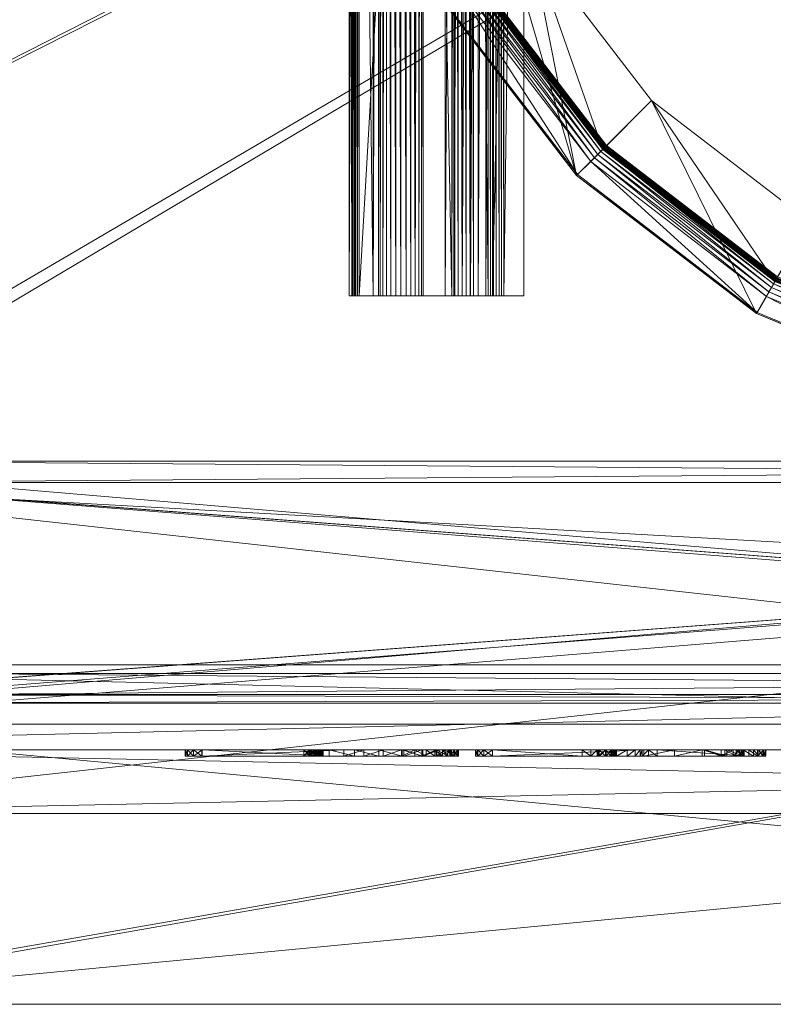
# Model space of a CAD drawing. Header units: centimetres. Extents: x 274.5 to 373.9, y 861.5 to 918.5.
# Tile 232 of 256: x 296.6 to 314.3, y 861.5 to 884.7. Entities that reach past the tile are written whole.
import ezdxf

# ---------------------------------------------------------------- set-up
doc = ezdxf.new("R2010")
doc.units = ezdxf.units.CM
doc.linetypes.add('CUSTOM', pattern=[0])

msp = doc.modelspace()

# ---------------------------------------------------------------- meshes
at = {"color": 18, "linetype": 'CUSTOM', "lineweight": 9, "true_color": 0x000000, "transparency": 33554687}
mesh = msp.add_polyface(dxfattribs=at)
corners = [(363.329, 877.97, 111), (363.328, 917.77, 111), (285.029, 917.77, 111), (285.029, 877.97, 111), (289.234, 873.77, 111), (359.129, 873.77, 111), (289.234, 873.77, 28.2), (285.029, 877.97, 28.2), (285.029, 917.77, 28.2), (363.328, 917.77, 28.2), (363.329, 877.97, 28.2), (359.129, 873.77, 28.2), (356.179, 873.77, 86.5), (356.179, 873.77, 46.6), (292.179, 873.77, 46.6), (292.179, 873.77, 86.5), (285.529, 878.177, 95.2), (285.529, 878.177, 33.2), (285.529, 917.27, 33.2), (285.529, 917.27, 95.2), (362.829, 878.177, 33.2), (362.829, 878.177, 95.2), (362.829, 917.27, 95.2), (362.829, 917.27, 33.2), (289.441, 874.27, 33.2), (358.922, 874.27, 33.2), (289.441, 874.27, 95.2), (358.922, 874.27, 95.2), (292.179, 874.27, 86.5), (292.179, 874.27, 46.6), (356.179, 874.27, 46.6), (356.179, 874.27, 86.5)]
mesh.append_faces([[corners[k] for k in face] for face in [(4, 2, 3), (1, 5, 0), (9, 7, 8), (11, 9, 10), (4, 7, 6), (7, 4, 3), (0, 11, 10), (11, 0, 5), (9, 0, 10), (0, 9, 1), (2, 9, 8), (9, 2, 1), (2, 7, 3), (7, 2, 8), (18, 16, 17), (16, 18, 19), (21, 23, 20), (23, 21, 22), (22, 18, 23), (18, 22, 19), (24, 18, 17), (23, 25, 20), (16, 24, 17), (24, 16, 26), (22, 16, 19), (27, 22, 21), (27, 20, 25), (20, 27, 21), (31, 13, 12), (13, 31, 30), (31, 15, 28), (15, 31, 12), (29, 15, 14), (15, 29, 28), (13, 29, 14), (29, 13, 30)]], dxfattribs={"vtx0": -1, "color": 18})
mesh.append_faces([[corners[k] for k in face] for face in [(2, 4, 1), (7, 9, 6), (6, 9, 11), (11, 13, 6), (13, 5, 12), (12, 5, 15), (6, 14, 4), (14, 6, 13), (4, 15, 5), (18, 24, 23), (16, 22, 26), (26, 22, 27), (24, 29, 25), (29, 26, 28), (28, 26, 31), (25, 30, 27), (30, 25, 29), (27, 31, 26)]], dxfattribs={"vtx0": -1, "vtx1": -1, "color": 18})
mesh.append_faces([[corners[k] for k in face] for face in [(1, 4, 5), (13, 11, 5), (4, 14, 15), (23, 24, 25), (29, 24, 26), (27, 30, 31)]], dxfattribs={"vtx0": -1, "vtx2": -1, "color": 18})
mesh = msp.add_polyface(dxfattribs=at)
corners = [(304.913, 878.17, 36.326), (305.038, 878.17, 39.627), (305.076, 878.17, 39.744), (305.139, 878.17, 39.849), (305.224, 878.17, 39.938), (305.327, 878.17, 40.004), (305.443, 878.17, 40.046), (305.565, 878.17, 40.06), (305.687, 878.17, 40.046), (305.802, 878.17, 40.004), (305.905, 878.17, 39.938), (305.991, 878.17, 39.849), (306.054, 878.17, 39.744), (306.091, 878.17, 39.627), (306.77, 878.17, 39.278), (306.77, 878.17, 39.265), (306.835, 878.17, 39.335), (306.917, 878.17, 39.385), (307.01, 878.17, 39.411), (307.106, 878.17, 39.411), (307.198, 878.17, 39.384), (307.279, 878.17, 39.333), (307.624, 878.17, 39.043), (307.682, 878.17, 39.007), (307.747, 878.17, 38.986), (307.815, 878.17, 38.983), (307.881, 878.17, 38.998), (307.941, 878.17, 39.029), (307.991, 878.17, 39.075), (308.466, 878.17, 39.641), (307.727, 878.17, 40.261), (307.565, 878.17, 40.381), (307.39, 878.17, 40.482), (307.205, 878.17, 40.562), (307.011, 878.17, 40.62), (306.812, 878.17, 40.655), (306.611, 878.17, 40.667), (304.585, 878.17, 40.667), (304.544, 878.17, 40.662), (304.506, 878.17, 40.648), (304.472, 878.17, 40.625), (304.444, 878.17, 40.594), (304.424, 878.17, 40.558), (304.413, 878.17, 40.518), (304.349, 878.17, 40.059), (304.479, 878.17, 36.326), (304.479, 913.27, 36.326), (304.349, 913.27, 40.059), (304.413, 913.27, 40.518), (304.424, 913.27, 40.558), (304.444, 913.27, 40.594), (304.472, 913.27, 40.625), (304.506, 913.27, 40.648), (304.544, 913.27, 40.662), (304.585, 913.27, 40.667), (306.611, 913.27, 40.667), (306.812, 913.27, 40.655), (307.011, 913.27, 40.62), (307.205, 913.27, 40.562), (307.39, 913.27, 40.482), (307.565, 913.27, 40.381), (307.727, 913.27, 40.261), (308.466, 913.27, 39.641), (307.991, 913.27, 39.075), (307.941, 913.27, 39.029), (307.881, 913.27, 38.998), (307.815, 913.27, 38.983), (307.747, 913.27, 38.986), (307.682, 913.27, 39.007), (307.624, 913.27, 39.043), (307.279, 913.27, 39.333), (307.198, 913.27, 39.384), (307.106, 913.27, 39.411), (307.01, 913.27, 39.411), (306.917, 913.27, 39.385), (306.835, 913.27, 39.335), (306.77, 913.27, 39.265), (306.77, 913.27, 39.278), (306.091, 913.27, 39.627), (306.054, 913.27, 39.744), (305.991, 913.27, 39.849), (305.905, 913.27, 39.938), (305.802, 913.27, 40.004), (305.687, 913.27, 40.046), (305.565, 913.27, 40.06), (305.443, 913.27, 40.046), (305.327, 913.27, 40.004), (305.224, 913.27, 39.938), (305.139, 913.27, 39.849), (305.076, 913.27, 39.744), (305.038, 913.27, 39.627), (304.913, 913.27, 36.326)]
mesh.append_faces([[corners[k] for k in face] for face in [(16, 14, 15), (29, 27, 28), (45, 43, 44), (48, 46, 47), (64, 62, 63), (44, 46, 45), (46, 44, 47), (43, 47, 44), (47, 43, 48), (42, 48, 43), (48, 42, 49), (41, 49, 42), (49, 41, 50), (40, 50, 41), (50, 40, 51), (40, 52, 51), (52, 40, 39), (39, 53, 52), (53, 39, 38), (38, 54, 53), (54, 38, 37), (37, 55, 54), (55, 37, 36), (36, 56, 55), (56, 36, 35), (35, 57, 56), (57, 35, 34), (34, 58, 57), (58, 34, 33), (33, 59, 58), (59, 33, 32), (32, 60, 59), (60, 32, 31), (31, 61, 60), (61, 31, 30), (30, 62, 61), (62, 30, 29), (62, 28, 63), (28, 62, 29), (28, 64, 63), (64, 28, 27), (27, 65, 64), (65, 27, 26), (26, 66, 65), (66, 26, 25), (25, 67, 66), (67, 25, 24), (24, 68, 67), (68, 24, 23), (23, 69, 68), (69, 23, 22), (22, 70, 69), (70, 22, 21), (21, 71, 70), (71, 21, 20), (20, 72, 71), (72, 20, 19), (19, 73, 72), (73, 19, 18), (18, 74, 73), (74, 18, 17), (17, 75, 74), (75, 17, 16), (75, 15, 76), (15, 75, 16), (14, 76, 15), (76, 14, 77), (14, 78, 77), (78, 14, 13), (12, 78, 13), (78, 12, 79), (11, 79, 12), (79, 11, 80), (10, 80, 11), (80, 10, 81), (10, 82, 81), (82, 10, 9), (9, 83, 82), (83, 9, 8), (8, 84, 83), (84, 8, 7), (7, 85, 84), (85, 7, 6), (6, 86, 85), (86, 6, 5), (5, 87, 86), (87, 5, 4), (87, 3, 88), (3, 87, 4), (88, 2, 89), (2, 88, 3), (89, 1, 90), (1, 89, 2), (90, 0, 91), (0, 90, 1), (0, 46, 91), (46, 0, 45)]], dxfattribs={"vtx0": -1, "color": 18})
mesh.append_faces([[corners[k] for k in face] for face in [(35, 16, 34), (34, 19, 33), (33, 21, 32), (32, 22, 31), (31, 22, 30), (30, 24, 29), (43, 45, 42), (42, 45, 41), (41, 45, 40), (40, 45, 39), (39, 0, 38), (38, 0, 37), (37, 5, 36), (36, 14, 35), (46, 52, 91), (91, 54, 90), (90, 54, 89), (89, 54, 88), (88, 54, 87), (87, 54, 86), (86, 55, 85), (85, 55, 84), (84, 55, 83), (83, 55, 82), (82, 55, 81), (81, 55, 80), (80, 55, 79), (79, 55, 78), (78, 55, 77), (77, 56, 76), (76, 56, 75), (75, 57, 74), (74, 57, 73), (73, 57, 72), (72, 58, 71), (71, 58, 70), (70, 59, 69), (69, 61, 68), (68, 61, 67), (67, 62, 66), (66, 62, 65), (65, 62, 64)]], dxfattribs={"vtx0": -1, "vtx1": -1, "color": 18})
mesh.append_faces([[corners[k] for k in face] for face in [(14, 16, 35)]], dxfattribs={"vtx0": -1, "vtx1": -1, "vtx2": -1, "color": 18})
mesh.append_faces([[corners[k] for k in face] for face in [(34, 16, 17), (34, 17, 18), (34, 18, 19), (33, 19, 20), (33, 20, 21), (32, 21, 22), (30, 22, 23), (30, 23, 24), (29, 24, 25), (29, 25, 26), (29, 26, 27), (39, 45, 0), (37, 0, 1), (37, 1, 2), (37, 2, 3), (37, 3, 4), (37, 4, 5), (36, 5, 6), (36, 6, 7), (36, 7, 8), (36, 8, 9), (36, 9, 10), (36, 10, 11), (36, 11, 12), (36, 12, 13), (36, 13, 14), (46, 48, 49), (46, 49, 50), (46, 50, 51), (46, 51, 52), (91, 52, 53), (91, 53, 54), (86, 54, 55), (77, 55, 56), (75, 56, 57), (72, 57, 58), (70, 58, 59), (69, 59, 60), (69, 60, 61), (67, 61, 62)]], dxfattribs={"vtx0": -1, "vtx2": -1, "color": 18})
mesh = msp.add_polyface(dxfattribs=at)
corners = [(306.457, 885.238, 111), (306.827, 890.821, 111), (309.709, 881, 111), (308.622, 886.488, 111), (311.477, 882.768, 111), (306.486, 885.255, 111.3), (304.413, 890.174, 111), (304.984, 890.327, 111.315), (306.863, 885.473, 111.3), (306.969, 885.534, 111.315), (305.095, 890.357, 111.36), (307.069, 885.591, 111.36), (305.192, 890.383, 111.431), (307.156, 885.642, 111.431), (307.225, 885.682, 111.525), (307.272, 885.709, 111.636), (305.269, 890.403, 111.525), (307.295, 885.722, 111.756), (305.322, 890.417, 111.636), (307.323, 885.738, 112.08), (305.347, 890.424, 111.756), (305.349, 890.425, 112.116), (307.297, 885.723, 112.116), (305.324, 890.418, 112.154), (307.274, 885.71, 112.154), (305.301, 890.412, 112.194), (307.254, 885.698, 112.194), (305.282, 890.407, 112.236), (307.237, 885.688, 112.236), (305.267, 890.403, 112.28), (307.223, 885.68, 112.28), (305.255, 890.399, 112.324), (307.212, 885.674, 112.324), (308.622, 886.488, 112.324), (309.733, 881.024, 111.3), (310.041, 881.332, 111.3), (310.127, 881.418, 111.315), (310.209, 881.5, 111.36), (310.28, 881.571, 111.431), (310.336, 881.627, 111.525), (310.375, 881.666, 111.636), (310.393, 881.684, 111.756), (310.416, 881.707, 112.08), (310.395, 881.686, 112.116), (310.376, 881.667, 112.154), (310.36, 881.651, 112.194), (310.346, 881.637, 112.236), (310.334, 881.625, 112.28), (310.326, 881.617, 112.324), (311.477, 882.768, 112.324), (304.866, 890.295, 111.3), (306.827, 890.821, 112.324)]
mesh.append_faces([[corners[k] for k in face] for face in [(5, 6, 0), (7, 8, 9), (10, 9, 11), (12, 11, 13), (14, 12, 13), (15, 16, 14), (17, 18, 15), (19, 20, 17), (21, 19, 22), (23, 22, 24), (25, 24, 26), (27, 26, 28), (29, 28, 30), (31, 30, 32), (1, 33, 3), (34, 0, 2), (0, 34, 5), (35, 9, 8), (9, 35, 36), (36, 11, 9), (11, 36, 37), (37, 13, 11), (13, 37, 38), (38, 14, 13), (14, 38, 39), (40, 14, 39), (14, 40, 15), (41, 15, 40), (15, 41, 17), (42, 17, 41), (17, 42, 19), (19, 43, 22), (43, 19, 42), (24, 43, 44), (43, 24, 22), (26, 44, 45), (44, 26, 24), (28, 45, 46), (45, 28, 26), (30, 46, 47), (46, 30, 28), (32, 47, 48), (47, 32, 30), (3, 49, 4), (49, 3, 33)]], dxfattribs={"vtx0": -1, "color": 18})
mesh.append_faces([[corners[k] for k in face] for face in [(0, 1, 2), (50, 5, 8), (8, 34, 35), (51, 32, 33), (33, 48, 49)]], dxfattribs={"vtx0": -1, "vtx1": -1, "color": 18})
mesh.append_faces([[corners[k] for k in face] for face in [(2, 1, 3), (2, 3, 4), (8, 5, 34), (33, 32, 48)]], dxfattribs={"vtx0": -1, "vtx2": -1, "color": 18})
mesh = msp.add_polyface(dxfattribs=at)
corners = [(309.709, 881, 111), (311.477, 882.768, 111), (313.947, 877.748, 111), (315.197, 879.913, 111), (318.883, 875.704, 111), (313.964, 877.777, 111.3), (309.733, 881.024, 111.3), (314.182, 878.154, 111.3), (310.127, 881.418, 111.315), (310.041, 881.332, 111.3), (314.243, 878.26, 111.315), (310.209, 881.5, 111.36), (314.3, 878.36, 111.36), (310.28, 881.571, 111.431), (314.351, 878.447, 111.431), (310.336, 881.627, 111.525), (314.391, 878.516, 111.525), (314.418, 878.563, 111.636), (310.375, 881.666, 111.636), (314.431, 878.586, 111.756), (310.393, 881.684, 111.756), (314.447, 878.614, 112.08), (310.416, 881.707, 112.08), (314.432, 878.588, 112.116), (310.395, 881.686, 112.116), (314.419, 878.565, 112.154), (310.376, 881.667, 112.154), (314.407, 878.545, 112.194), (310.36, 881.651, 112.194), (314.397, 878.528, 112.236), (310.346, 881.637, 112.236), (314.389, 878.514, 112.28), (310.334, 881.625, 112.28), (314.383, 878.503, 112.324), (310.326, 881.617, 112.324), (311.477, 882.768, 112.324), (315.197, 879.913, 112.324), (318.891, 875.736, 111.3), (319.004, 876.157, 111.3), (319.036, 876.275, 111.315), (319.066, 876.386, 111.36), (319.112, 876.56, 111.525), (319.126, 876.613, 111.636), (319.133, 876.638, 111.756), (319.141, 876.669, 112.08), (319.134, 876.64, 112.116), (319.127, 876.615, 112.154), (319.121, 876.592, 112.194), (319.116, 876.573, 112.236), (319.112, 876.558, 112.28), (319.108, 876.546, 112.324), (319.53, 878.119, 111)]
mesh.append_faces([[corners[k] for k in face] for face in [(5, 0, 2), (0, 5, 6), (7, 8, 9), (8, 7, 10), (10, 11, 8), (11, 10, 12), (12, 13, 11), (13, 12, 14), (14, 15, 13), (15, 14, 16), (17, 15, 16), (15, 17, 18), (19, 18, 17), (18, 19, 20), (21, 20, 19), (20, 21, 22), (22, 23, 24), (23, 22, 21), (25, 24, 23), (24, 25, 26), (27, 26, 25), (26, 27, 28), (29, 28, 27), (28, 29, 30), (31, 30, 29), (30, 31, 32), (33, 32, 31), (32, 33, 34), (35, 3, 1), (3, 35, 36), (2, 37, 5), (38, 10, 7), (39, 12, 10), (40, 14, 12), (14, 41, 16), (16, 42, 17), (17, 43, 19), (19, 44, 21), (21, 45, 23), (23, 46, 25), (25, 47, 27), (27, 48, 29), (29, 49, 31), (31, 50, 33), (36, 51, 3)]], dxfattribs={"vtx0": -1, "color": 18})
mesh.append_faces([[corners[k] for k in face] for face in [(0, 1, 2), (2, 3, 4), (9, 5, 7), (35, 33, 36)]], dxfattribs={"vtx0": -1, "vtx1": -1, "color": 18})
mesh.append_faces([[corners[k] for k in face] for face in [(2, 1, 3), (9, 6, 5), (7, 5, 37), (35, 34, 33), (36, 33, 50)]], dxfattribs={"vtx0": -1, "vtx2": -1, "color": 18})
mesh = msp.add_polyface(dxfattribs=at)
corners = [(318.883, 875.704, 111), (315.197, 879.913, 111), (319.53, 878.119, 111), (324.179, 875.006, 111), (324.179, 877.506, 111), (318.891, 875.736, 111.3), (313.947, 877.748, 111), (314.243, 878.26, 111.315), (319.004, 876.157, 111.3), (319.036, 876.275, 111.315), (314.3, 878.36, 111.36), (319.066, 876.386, 111.36), (314.351, 878.447, 111.431), (319.092, 876.483, 111.431), (319.112, 876.56, 111.525), (319.126, 876.613, 111.636), (314.391, 878.516, 111.525), (319.133, 876.638, 111.756), (314.418, 878.563, 111.636), (319.141, 876.669, 112.08), (314.431, 878.586, 111.756), (319.134, 876.64, 112.116), (314.447, 878.614, 112.08), (319.127, 876.615, 112.154), (314.432, 878.588, 112.116), (319.121, 876.592, 112.194), (314.419, 878.565, 112.154), (319.116, 876.573, 112.236), (314.407, 878.545, 112.194), (319.112, 876.558, 112.28), (314.397, 878.528, 112.236), (319.108, 876.546, 112.324), (314.389, 878.514, 112.28), (315.197, 879.913, 112.324), (319.53, 878.119, 112.324), (324.179, 875.04, 111.3), (324.179, 875.476, 111.3), (324.179, 875.598, 111.315), (324.179, 875.713, 111.36), (324.179, 875.813, 111.431), (324.179, 875.893, 111.525), (324.179, 875.948, 111.636), (324.179, 875.974, 111.756), (324.179, 876.006, 112.08), (324.179, 875.976, 112.116), (324.179, 875.95, 112.154), (324.179, 875.926, 112.194), (324.179, 875.907, 112.236), (324.179, 875.891, 112.28), (324.179, 875.878, 112.324), (324.179, 877.506, 112.324), (314.182, 878.154, 111.3)]
mesh.append_faces([[corners[k] for k in face] for face in [(5, 6, 0), (7, 8, 9), (10, 9, 11), (12, 11, 13), (14, 12, 13), (15, 16, 14), (17, 18, 15), (19, 20, 17), (21, 22, 19), (23, 24, 21), (25, 26, 23), (27, 28, 25), (29, 30, 27), (31, 32, 29), (2, 33, 34), (35, 0, 3), (0, 35, 5), (36, 9, 8), (9, 36, 37), (37, 11, 9), (11, 37, 38), (38, 13, 11), (13, 38, 39), (40, 13, 39), (13, 40, 14), (41, 14, 40), (14, 41, 15), (42, 15, 41), (15, 42, 17), (43, 17, 42), (17, 43, 19), (44, 19, 43), (19, 44, 21), (45, 21, 44), (21, 45, 23), (46, 23, 45), (23, 46, 25), (47, 25, 46), (25, 47, 27), (48, 27, 47), (27, 48, 29), (49, 29, 48), (29, 49, 31), (34, 4, 2), (4, 34, 50)]], dxfattribs={"vtx0": -1, "color": 18})
mesh.append_faces([[corners[k] for k in face] for face in [(0, 2, 3), (51, 5, 8), (8, 35, 36), (33, 31, 34), (34, 49, 50)]], dxfattribs={"vtx0": -1, "vtx1": -1, "color": 18})
mesh.append_faces([[corners[k] for k in face] for face in [(0, 1, 2), (3, 2, 4), (8, 5, 35), (34, 31, 49)]], dxfattribs={"vtx0": -1, "vtx2": -1, "color": 18})
mesh = msp.add_polyface(dxfattribs=at)
corners = [(363.129, 877.77, 131.777), (363.129, 877.77, 131.977), (366.379, 877.77, 131.977), (366.379, 877.77, 131.777), (359.129, 873.77, 131.777), (359.129, 873.77, 131.977), (289.234, 873.77, 131.777), (289.234, 873.77, 131.977), (285.229, 877.77, 131.777), (285.229, 877.77, 131.977), (366.379, 869.47, 131.977), (281.979, 877.77, 131.977), (281.979, 869.47, 131.977), (281.979, 869.47, 131.777), (281.979, 877.77, 131.777), (366.379, 869.47, 131.777)]
mesh.append_faces([[corners[k] for k in face] for face in [(1, 3, 0), (3, 1, 2), (1, 4, 5), (4, 1, 0), (7, 4, 6), (4, 7, 5), (9, 6, 8), (6, 9, 7), (11, 7, 9), (1, 10, 2), (11, 13, 12), (13, 11, 14), (3, 10, 15), (10, 3, 2), (11, 8, 14), (8, 11, 9), (10, 13, 15), (13, 10, 12), (8, 13, 14), (15, 0, 3)]], dxfattribs={"vtx0": -1, "color": 18})
mesh.append_faces([[corners[k] for k in face] for face in [(12, 7, 11), (7, 10, 5), (5, 10, 1), (13, 6, 15)]], dxfattribs={"vtx0": -1, "vtx1": -1, "color": 18})
mesh.append_faces([[corners[k] for k in face] for face in [(7, 12, 10), (13, 8, 6), (15, 6, 4), (15, 4, 0)]], dxfattribs={"vtx0": -1, "vtx2": -1, "color": 18})
mesh = msp.add_polyface(dxfattribs=at)
corners = [(281.979, 869.47, 89.902), (281.979, 877.77, 89.902), (285.229, 877.77, 89.902), (289.234, 873.77, 89.902), (359.129, 873.77, 89.902), (363.129, 877.77, 89.902), (366.379, 877.77, 89.902), (366.379, 869.47, 89.902), (285.229, 877.77, 131.777), (281.979, 877.77, 131.777), (282.686, 877.77, 106.252), (285.029, 877.77, 106.252), (285.029, 877.77, 116.377), (282.686, 877.77, 116.377), (285.029, 874.749, 106.252), (282.686, 874.749, 106.252), (282.686, 874.749, 116.377), (285.029, 874.749, 116.377), (365.673, 874.749, 106.252), (365.673, 877.77, 106.252), (363.329, 877.77, 106.252), (363.329, 874.749, 106.252), (363.329, 877.77, 116.377), (363.329, 874.749, 116.377), (365.673, 874.749, 116.377), (365.673, 877.77, 116.377), (281.979, 869.47, 131.777), (366.379, 869.47, 131.777), (366.379, 877.77, 131.777), (363.129, 877.77, 131.777), (359.129, 873.77, 131.777), (289.234, 873.77, 131.777)]
mesh.append_faces([[corners[k] for k in face] for face in [(2, 0, 1), (7, 5, 6), (14, 10, 15), (10, 14, 11), (10, 16, 15), (16, 10, 13), (16, 14, 15), (14, 16, 17), (12, 16, 13), (16, 12, 17), (12, 14, 17), (14, 12, 11), (18, 20, 21), (20, 18, 19), (20, 23, 21), (23, 20, 22), (23, 18, 21), (18, 23, 24), (25, 23, 22), (23, 25, 24), (25, 18, 24), (18, 25, 19), (27, 0, 7), (0, 27, 26), (29, 4, 30), (4, 29, 5), (31, 4, 3), (4, 31, 30), (8, 3, 2), (3, 8, 31), (9, 0, 26), (0, 9, 1), (6, 27, 7), (27, 6, 28), (9, 31, 8), (29, 27, 28)]], dxfattribs={"vtx0": -1, "color": 18})
mesh.append_faces([[corners[k] for k in face] for face in [(0, 3, 7), (1, 10, 2), (10, 9, 13), (13, 9, 12), (2, 11, 8), (11, 2, 10), (8, 12, 9), (5, 20, 6), (20, 29, 22), (22, 29, 25), (6, 19, 28), (19, 6, 20), (28, 25, 29), (26, 31, 9), (31, 27, 30), (30, 27, 29)]], dxfattribs={"vtx0": -1, "vtx1": -1, "color": 18})
mesh.append_faces([[corners[k] for k in face] for face in [(0, 2, 3), (7, 3, 4), (7, 4, 5), (10, 1, 9), (8, 11, 12), (20, 5, 29), (28, 19, 25), (31, 26, 27)]], dxfattribs={"vtx0": -1, "vtx2": -1, "color": 18})
mesh = msp.add_polyface(dxfattribs=at)
corners = [(359.479, 865.97, 42.762), (288.879, 865.97, 42.762), (288.879, 865.97, 42.462), (359.479, 865.97, 42.462), (359.48, 873.77, 42.762), (359.48, 873.77, 42.462), (288.879, 873.77, 42.762), (288.879, 873.77, 42.462)]
mesh.append_faces([[corners[k] for k in face] for face in [(0, 2, 3), (2, 0, 1), (5, 0, 3), (0, 5, 4), (0, 6, 1), (6, 0, 4), (5, 2, 7), (2, 5, 3), (6, 2, 1), (2, 6, 7), (6, 5, 7), (5, 6, 4)]], dxfattribs={"vtx0": -1, "color": 18})
mesh = msp.add_polyface(dxfattribs=at)
corners = [(288.929, 861.47, 42.8), (359.429, 861.47, 42.8), (359.429, 861.47, 89.8), (288.929, 861.47, 89.8), (358.929, 861.47, 89.3), (358.929, 861.47, 43.3), (289.429, 861.47, 43.3), (289.429, 861.47, 89.3), (288.929, 873.77, 43.3), (288.929, 873.77, 42.8), (288.929, 868.07, 89.8), (288.929, 868.07, 43.3), (359.429, 873.77, 42.8), (359.429, 873.77, 43.3), (289.429, 868.07, 89.3), (358.929, 868.07, 89.3), (289.429, 868.07, 43.3), (358.929, 868.07, 43.3), (359.429, 868.07, 89.8), (359.429, 868.07, 43.3)]
mesh.append_faces([[corners[k] for k in face] for face in [(10, 0, 3), (9, 11, 8), (8, 12, 9), (12, 8, 13), (12, 0, 9), (0, 12, 1), (15, 7, 14), (7, 15, 4), (16, 7, 6), (7, 16, 14), (15, 5, 4), (5, 15, 17), (2, 10, 3), (10, 2, 18), (2, 19, 18), (19, 12, 13), (10, 16, 11), (15, 19, 17), (16, 8, 11), (17, 6, 5), (13, 17, 19)]], dxfattribs={"vtx0": -1, "color": 18})
mesh.append_faces([[corners[k] for k in face] for face in [(1, 5, 0), (5, 2, 4), (4, 2, 7), (0, 6, 3), (6, 0, 5), (3, 7, 2), (0, 11, 9), (1, 19, 2), (16, 10, 14), (14, 10, 15), (19, 15, 18), (18, 15, 10), (8, 16, 13)]], dxfattribs={"vtx0": -1, "vtx1": -1, "color": 18})
mesh.append_faces([[corners[k] for k in face] for face in [(13, 6, 17)]], dxfattribs={"vtx0": -1, "vtx1": -1, "vtx2": -1, "color": 18})
mesh.append_faces([[corners[k] for k in face] for face in [(5, 1, 2), (3, 6, 7), (0, 10, 11), (19, 1, 12), (13, 16, 6)]], dxfattribs={"vtx0": -1, "vtx2": -1, "color": 18})
mesh = msp.add_polyface(dxfattribs=at)
corners = [(291.029, 873.77, 87.5), (291.029, 868.77, 87.5), (291.029, 868.77, 86.8), (291.029, 868.57, 86.8), (291.029, 868.57, 87.7), (291.029, 873.77, 87.7), (357.329, 868.77, 86.8), (357.329, 868.77, 87.5), (357.329, 873.77, 87.5), (357.329, 873.77, 87.7), (357.329, 868.57, 87.7), (357.329, 868.57, 86.8)]
mesh.append_faces([[corners[k] for k in face] for face in [(3, 1, 2), (1, 5, 0), (10, 8, 9), (6, 10, 11), (5, 10, 9), (10, 5, 4), (5, 8, 0), (8, 5, 9), (1, 8, 7), (8, 1, 0), (1, 6, 2), (6, 1, 7), (3, 6, 11), (6, 3, 2), (10, 3, 11), (3, 10, 4)]], dxfattribs={"vtx0": -1, "color": 18})
mesh.append_faces([[corners[k] for k in face] for face in [(5, 1, 4), (4, 1, 3), (8, 10, 7), (7, 10, 6)]], dxfattribs={"vtx0": -1, "vtx1": -1, "color": 18})
mesh = msp.add_polyface(dxfattribs=at)
corners = [(357.329, 873.77, 45.4), (357.329, 873.77, 45.6), (357.329, 868.77, 45.6), (357.329, 868.77, 46.3), (357.329, 868.57, 46.3), (357.329, 868.57, 45.4), (291.029, 868.77, 46.3), (291.029, 868.77, 45.6), (291.029, 873.77, 45.6), (291.029, 873.77, 45.4), (291.029, 868.57, 45.4), (291.029, 868.57, 46.3)]
mesh.append_faces([[corners[k] for k in face] for face in [(4, 2, 3), (2, 0, 1), (10, 8, 9), (6, 10, 11), (0, 10, 9), (10, 0, 5), (10, 4, 11), (4, 10, 5), (4, 6, 11), (6, 4, 3), (2, 6, 3), (6, 2, 7), (2, 8, 7), (8, 2, 1), (0, 8, 1), (8, 0, 9)]], dxfattribs={"vtx0": -1, "color": 18})
mesh.append_faces([[corners[k] for k in face] for face in [(0, 2, 5), (5, 2, 4), (8, 10, 7), (7, 10, 6)]], dxfattribs={"vtx0": -1, "vtx1": -1, "color": 18})
mesh = msp.add_polyface(dxfattribs=at)
corners = [(357.229, 873.77, 45.6), (291.129, 873.77, 45.6), (291.129, 873.77, 87.5), (357.229, 873.77, 87.5), (294.679, 873.77, 84.05), (294.679, 873.77, 49.05), (353.679, 873.77, 49.05), (353.679, 873.77, 84.05), (291.129, 868.77, 45.6), (357.229, 868.77, 45.6), (357.229, 868.77, 87.5), (291.129, 868.77, 87.5), (353.679, 868.77, 84.05), (353.679, 868.77, 49.05), (294.679, 868.77, 49.05), (294.679, 868.77, 84.05)]
mesh.append_faces([[corners[k] for k in face] for face in [(12, 4, 7), (4, 12, 15), (12, 6, 13), (6, 12, 7), (14, 6, 5), (6, 14, 13), (4, 14, 5), (14, 4, 15), (9, 1, 0), (1, 9, 8), (3, 9, 0), (9, 3, 10), (11, 3, 2), (3, 11, 10), (11, 1, 8), (1, 11, 2)]], dxfattribs={"vtx0": -1, "color": 18})
mesh.append_faces([[corners[k] for k in face] for face in [(2, 4, 1), (4, 3, 7), (7, 3, 6), (1, 5, 0), (5, 1, 4), (0, 6, 3), (8, 14, 11), (14, 9, 13), (13, 9, 12), (11, 15, 10), (15, 11, 14), (10, 12, 9)]], dxfattribs={"vtx0": -1, "vtx1": -1, "color": 18})
mesh.append_faces([[corners[k] for k in face] for face in [(4, 2, 3), (0, 5, 6), (14, 8, 9), (10, 15, 12)]], dxfattribs={"vtx0": -1, "vtx2": -1, "color": 18})
mesh = msp.add_polyface(dxfattribs=at)
corners = [(281.779, 869.47, 131.977), (281.779, 867.47, 131.977), (366.579, 867.47, 131.977), (366.579, 869.47, 131.977), (281.779, 869.47, 89.902), (281.779, 867.47, 89.902), (366.579, 867.47, 89.902), (366.579, 869.47, 89.902)]
mesh.append_faces([[corners[k] for k in face] for face in [(2, 0, 1), (0, 2, 3), (0, 5, 1), (5, 0, 4), (2, 5, 6), (5, 2, 1), (7, 2, 6), (2, 7, 3), (7, 5, 4), (5, 7, 6), (0, 7, 4), (7, 0, 3)]], dxfattribs={"vtx0": -1, "color": 18})
at = {"color": 18, "linetype": 'CUSTOM', "lineweight": 9, "true_color": 0x000000, "transparency": 33554457}
mesh = msp.add_polyface(dxfattribs=at)
corners = [(294.679, 869.27, 49.05), (294.679, 869.27, 84.05), (353.679, 869.27, 84.05), (353.679, 869.27, 49.05), (353.679, 868.77, 49.05), (353.679, 868.77, 84.05), (294.679, 868.77, 84.05), (294.679, 868.77, 49.05)]
mesh.append_faces([[corners[k] for k in face] for face in [(2, 0, 1), (0, 2, 3), (4, 6, 7), (6, 4, 5), (6, 2, 1), (2, 6, 5), (2, 4, 3), (4, 2, 5), (4, 0, 3), (0, 4, 7), (6, 0, 7), (0, 6, 1)]], dxfattribs={"vtx0": -1, "color": 18})
at = {"color": 18, "linetype": 'CUSTOM', "lineweight": 9, "true_color": 0x000000, "transparency": 33554687}
mesh = msp.add_polyface(dxfattribs=at)
corners = [(288.679, 867.47, 89.962), (288.679, 867.47, 89.862), (288.679, 865.97, 89.862), (288.679, 865.97, 89.962), (359.679, 865.97, 89.962), (359.679, 865.97, 89.862), (359.679, 867.47, 89.862), (359.679, 867.47, 89.962)]
mesh.append_faces([[corners[k] for k in face] for face in [(2, 0, 1), (0, 2, 3), (4, 6, 7), (6, 4, 5), (4, 2, 5), (2, 4, 3), (0, 4, 7), (4, 0, 3), (0, 6, 1), (6, 0, 7), (2, 6, 5), (6, 2, 1)]], dxfattribs={"vtx0": -1, "color": 18})
mesh = msp.add_polyface(dxfattribs=at)
corners = [(300.878, 867.32, 108.776), (303.878, 867.32, 108.775), (304.469, 867.32, 108.822), (305.045, 867.32, 108.962), (305.592, 867.32, 109.192), (306.084, 867.32, 109.535), (306.471, 867.32, 109.994), (306.725, 867.32, 110.538), (306.828, 867.32, 110.922), (306.893, 867.32, 111.315), (306.922, 867.32, 111.712), (306.9, 867.32, 112.113), (306.816, 867.32, 112.505), (306.672, 867.32, 112.88), (306.414, 867.32, 113.268), (306.058, 867.32, 113.569), (305.632, 867.32, 113.761), (306.06, 867.32, 114.007), (306.399, 867.32, 114.364), (306.623, 867.32, 114.804), (306.718, 867.32, 115.17), (306.759, 867.32, 115.547), (306.746, 867.32, 115.926), (306.671, 867.32, 116.357), (306.544, 867.32, 116.775), (306.366, 867.32, 117.174), (306.159, 867.32, 117.488), (305.894, 867.32, 117.756), (305.581, 867.32, 117.965), (305.145, 867.32, 118.171), (304.691, 867.32, 118.332), (304.223, 867.32, 118.446), (300.879, 867.32, 118.446), (300.679, 867.32, 118.393), (300.533, 867.32, 118.246), (300.479, 867.32, 118.046), (300.479, 867.32, 109.17), (300.532, 867.32, 108.973), (300.675, 867.32, 108.829), (300.871, 867.32, 108.776), (303.66, 867.32, 115.543), (303.633, 867.32, 115.375), (303.559, 867.32, 115.229), (303.432, 867.32, 115.127), (303.274, 867.32, 115.087), (303.274, 867.32, 116.113), (303.421, 867.32, 116.092), (303.544, 867.32, 116.009), (303.619, 867.32, 115.881), (303.656, 867.32, 115.714), (303.731, 867.32, 111.73), (303.718, 867.32, 111.579), (303.677, 867.32, 111.432), (303.611, 867.32, 111.296), (303.523, 867.32, 111.197), (303.405, 867.32, 111.136), (303.274, 867.32, 111.122), (303.274, 867.32, 112.317), (303.439, 867.32, 112.289), (303.578, 867.32, 112.196), (303.669, 867.32, 112.056), (303.703, 867.32, 111.95), (303.723, 867.32, 111.841), (300.871, 867.47, 108.776), (300.675, 867.47, 108.829), (300.532, 867.47, 108.973), (300.479, 867.47, 109.17), (300.479, 867.47, 118.046), (300.533, 867.47, 118.246), (300.679, 867.47, 118.393), (300.879, 867.47, 118.446), (304.223, 867.47, 118.446), (304.691, 867.47, 118.332), (305.145, 867.47, 118.171), (305.581, 867.47, 117.965), (305.894, 867.47, 117.756), (306.159, 867.47, 117.488), (306.366, 867.47, 117.174), (306.544, 867.47, 116.775), (306.671, 867.47, 116.357), (306.746, 867.47, 115.926), (306.759, 867.47, 115.547), (306.718, 867.47, 115.17), (306.623, 867.47, 114.804), (306.399, 867.47, 114.364), (306.06, 867.47, 114.007), (305.632, 867.47, 113.761), (306.058, 867.47, 113.569), (306.414, 867.47, 113.268), (306.672, 867.47, 112.88), (306.816, 867.47, 112.505), (306.9, 867.47, 112.113), (306.922, 867.47, 111.712), (306.893, 867.47, 111.315), (306.828, 867.47, 110.922), (306.725, 867.47, 110.538), (306.471, 867.47, 109.994), (306.084, 867.47, 109.535), (305.592, 867.47, 109.192), (305.045, 867.47, 108.962), (304.469, 867.47, 108.822), (303.878, 867.47, 108.775), (300.878, 867.47, 108.776), (303.66, 867.47, 115.543), (303.656, 867.47, 115.714), (303.619, 867.47, 115.881), (303.544, 867.47, 116.009), (303.421, 867.47, 116.092), (303.274, 867.47, 116.113), (303.274, 867.47, 115.087), (303.432, 867.47, 115.127), (303.559, 867.47, 115.229), (303.633, 867.47, 115.375), (303.731, 867.47, 111.73), (303.723, 867.47, 111.841), (303.703, 867.47, 111.95), (303.669, 867.47, 112.056), (303.578, 867.47, 112.196), (303.439, 867.47, 112.289), (303.274, 867.47, 112.317), (303.274, 867.47, 111.122), (303.405, 867.47, 111.136), (303.523, 867.47, 111.197), (303.611, 867.47, 111.296), (303.677, 867.47, 111.432), (303.718, 867.47, 111.579)]
mesh.append_faces([[corners[k] for k in face] for face in [(37, 35, 36), (11, 9, 10), (22, 20, 21), (67, 65, 66), (82, 80, 81), (93, 91, 92), (1, 102, 101), (102, 1, 0), (2, 101, 100), (101, 2, 1), (3, 100, 99), (100, 3, 2), (4, 99, 98), (99, 4, 3), (5, 98, 97), (98, 5, 4), (96, 5, 97), (5, 96, 6), (95, 6, 96), (6, 95, 7), (94, 7, 95), (7, 94, 8), (93, 8, 94), (8, 93, 9), (92, 9, 93), (9, 92, 10), (91, 10, 92), (10, 91, 11), (90, 11, 91), (11, 90, 12), (89, 12, 90), (12, 89, 13), (88, 13, 89), (13, 88, 14), (15, 88, 87), (88, 15, 14), (16, 87, 86), (87, 16, 15), (17, 86, 85), (86, 17, 16), (84, 17, 85), (17, 84, 18), (83, 18, 84), (18, 83, 19), (82, 19, 83), (19, 82, 20), (81, 20, 82), (20, 81, 21), (80, 21, 81), (21, 80, 22), (79, 22, 80), (22, 79, 23), (78, 23, 79), (23, 78, 24), (77, 24, 78), (24, 77, 25), (76, 25, 77), (25, 76, 26), (75, 26, 76), (26, 75, 27), (28, 75, 74), (75, 28, 27), (29, 74, 73), (74, 29, 28), (30, 73, 72), (73, 30, 29), (31, 72, 71), (72, 31, 30), (32, 71, 70), (71, 32, 31), (33, 70, 69), (70, 33, 32), (33, 68, 34), (68, 33, 69), (34, 67, 35), (67, 34, 68), (35, 66, 36), (66, 35, 67), (36, 65, 37), (65, 36, 66), (37, 64, 38), (64, 37, 65), (39, 64, 63), (64, 39, 38), (0, 63, 102), (63, 0, 39), (108, 44, 109), (44, 108, 45), (46, 108, 107), (108, 46, 45), (44, 110, 109), (110, 44, 43), (47, 107, 106), (107, 47, 46), (43, 111, 110), (111, 43, 42), (47, 105, 48), (105, 47, 106), (41, 111, 42), (111, 41, 112), (48, 104, 49), (104, 48, 105), (49, 103, 40), (103, 49, 104), (40, 112, 41), (112, 40, 103), (119, 56, 120), (56, 119, 57), (56, 121, 120), (121, 56, 55), (58, 119, 118), (119, 58, 57), (55, 122, 121), (122, 55, 54), (59, 118, 117), (118, 59, 58), (53, 122, 54), (122, 53, 123), (59, 116, 60), (116, 59, 117), (52, 123, 53), (123, 52, 124), (60, 115, 61), (115, 60, 116), (51, 124, 52), (124, 51, 125), (61, 114, 62), (114, 61, 115), (62, 113, 50), (113, 62, 114), (50, 125, 51), (125, 50, 113)]], dxfattribs={"vtx0": -1, "color": 18})
mesh.append_faces([[corners[k] for k in face] for face in [(57, 44, 56), (44, 57, 43), (43, 58, 42), (42, 59, 41), (41, 60, 40), (35, 37, 34), (34, 38, 33), (33, 39, 32), (56, 1, 55), (55, 1, 54), (54, 1, 53), (53, 1, 52), (52, 1, 51), (51, 1, 50), (5, 16, 4), (16, 5, 15), (15, 5, 14), (14, 6, 13), (13, 7, 12), (12, 8, 11), (32, 45, 31), (45, 32, 44), (31, 2, 30), (30, 3, 29), (29, 4, 28), (28, 16, 27), (27, 17, 26), (26, 18, 25), (25, 18, 24), (24, 19, 23), (23, 20, 22), (65, 68, 64), (64, 69, 63), (63, 70, 102), (102, 70, 101), (119, 110, 118), (118, 111, 117), (117, 112, 116), (109, 70, 108), (108, 71, 107), (107, 71, 106), (106, 71, 105), (105, 71, 104), (104, 71, 103), (116, 71, 115), (115, 71, 114), (114, 71, 113), (101, 71, 100), (100, 72, 99), (99, 73, 98), (86, 75, 85), (85, 76, 84), (84, 78, 83), (83, 79, 82), (97, 88, 96), (96, 89, 95), (95, 90, 94), (94, 91, 93)]], dxfattribs={"vtx0": -1, "vtx1": -1, "color": 18})
mesh.append_faces([[corners[k] for k in face] for face in [(32, 1, 56), (44, 32, 56), (31, 40, 60), (31, 50, 1), (28, 4, 16), (101, 70, 120), (70, 109, 120), (103, 71, 116), (113, 71, 101), (98, 74, 86)]], dxfattribs={"vtx0": -1, "vtx1": -1, "vtx2": -1, "color": 18})
mesh.append_faces([[corners[k] for k in face] for face in [(43, 57, 58), (42, 58, 59), (41, 59, 60), (34, 37, 38), (33, 38, 39), (32, 39, 0), (32, 0, 1), (14, 5, 6), (13, 6, 7), (12, 7, 8), (11, 8, 9), (31, 45, 46), (31, 46, 47), (31, 47, 48), (31, 48, 49), (31, 49, 40), (31, 60, 61), (31, 61, 62), (31, 62, 50), (31, 1, 2), (30, 2, 3), (29, 3, 4), (27, 16, 17), (26, 17, 18), (24, 18, 19), (23, 19, 20), (65, 67, 68), (64, 68, 69), (63, 69, 70), (101, 120, 121), (101, 121, 122), (101, 122, 123), (101, 123, 124), (101, 124, 125), (101, 125, 113), (109, 119, 120), (119, 109, 110), (118, 110, 111), (117, 111, 112), (116, 112, 103), (108, 70, 71), (100, 71, 72), (99, 72, 73), (98, 73, 74), (86, 74, 75), (85, 75, 76), (84, 76, 77), (84, 77, 78), (83, 78, 79), (82, 79, 80), (86, 97, 98), (97, 86, 87), (97, 87, 88), (96, 88, 89), (95, 89, 90), (94, 90, 91)]], dxfattribs={"vtx0": -1, "vtx2": -1, "color": 18})
mesh = msp.add_polyface(dxfattribs=at)
corners = [(307.376, 867.32, 108.977), (307.522, 867.32, 108.831), (307.722, 867.32, 108.777), (309.842, 867.32, 108.777), (310.043, 867.32, 108.831), (310.189, 867.32, 108.979), (310.242, 867.32, 109.18), (310.217, 867.32, 112.648), (310.4, 867.32, 112.453), (310.545, 867.32, 112.229), (310.648, 867.32, 111.983), (310.9, 867.32, 111.066), (311.086, 867.32, 110.133), (311.205, 867.32, 109.19), (311.256, 867.32, 108.984), (311.405, 867.32, 108.832), (311.609, 867.32, 108.777), (313.767, 867.32, 108.777), (313.974, 867.32, 108.83), (314.122, 867.32, 108.984), (314.167, 867.32, 109.192), (314.102, 867.32, 109.925), (314.005, 867.32, 110.653), (313.875, 867.32, 111.377), (313.636, 867.32, 112.138), (313.247, 867.32, 112.834), (312.724, 867.32, 113.437), (313.119, 867.32, 113.805), (313.401, 867.32, 114.266), (313.548, 867.32, 114.786), (313.592, 867.32, 115.126), (313.628, 867.32, 115.467), (313.655, 867.32, 115.809), (313.627, 867.32, 116.352), (313.472, 867.32, 116.872), (313.199, 867.32, 117.342), (312.669, 867.32, 117.876), (312.017, 867.32, 118.251), (311.289, 867.32, 118.439), (307.722, 867.32, 118.448), (307.522, 867.32, 118.394), (307.376, 867.32, 118.248), (307.322, 867.32, 118.048), (307.322, 867.32, 109.177), (310.63, 867.32, 115.543), (310.602, 867.32, 115.374), (310.528, 867.32, 115.229), (310.401, 867.32, 115.127), (310.243, 867.32, 115.087), (310.243, 867.32, 116.113), (310.39, 867.32, 116.091), (310.513, 867.32, 116.009), (310.589, 867.32, 115.881), (310.625, 867.32, 115.714), (307.322, 867.47, 109.177), (307.322, 867.47, 118.048), (307.376, 867.47, 118.248), (307.522, 867.47, 118.394), (307.722, 867.47, 118.448), (311.289, 867.47, 118.439), (312.017, 867.47, 118.251), (312.669, 867.47, 117.876), (313.199, 867.47, 117.342), (313.472, 867.47, 116.872), (313.627, 867.47, 116.352), (313.655, 867.47, 115.809), (313.628, 867.47, 115.467), (313.592, 867.47, 115.126), (313.548, 867.47, 114.786), (313.401, 867.47, 114.266), (313.119, 867.47, 113.805), (312.724, 867.47, 113.437), (313.247, 867.47, 112.834), (313.636, 867.47, 112.138), (313.875, 867.47, 111.377), (314.005, 867.47, 110.653), (314.102, 867.47, 109.925), (314.167, 867.47, 109.192), (314.122, 867.47, 108.984), (313.974, 867.47, 108.83), (313.767, 867.47, 108.777), (311.609, 867.47, 108.777), (311.405, 867.47, 108.832), (311.256, 867.47, 108.984), (311.205, 867.47, 109.19), (311.086, 867.47, 110.133), (310.9, 867.47, 111.066), (310.648, 867.47, 111.983), (310.545, 867.47, 112.229), (310.4, 867.47, 112.453), (310.217, 867.47, 112.648), (310.242, 867.47, 109.18), (310.189, 867.47, 108.979), (310.043, 867.47, 108.831), (309.842, 867.47, 108.777), (307.722, 867.47, 108.777), (307.522, 867.47, 108.831), (307.376, 867.47, 108.977), (310.63, 867.47, 115.543), (310.625, 867.47, 115.714), (310.589, 867.47, 115.881), (310.513, 867.47, 116.009), (310.39, 867.47, 116.091), (310.243, 867.47, 116.113), (310.243, 867.47, 115.087), (310.401, 867.47, 115.127), (310.528, 867.47, 115.229), (310.602, 867.47, 115.374)]
mesh.append_faces([[corners[k] for k in face] for face in [(0, 42, 43), (21, 19, 20), (33, 31, 32), (66, 64, 65), (56, 54, 55), (78, 76, 77), (42, 54, 43), (54, 42, 55), (41, 55, 42), (55, 41, 56), (41, 57, 56), (57, 41, 40), (40, 58, 57), (58, 40, 39), (39, 59, 58), (59, 39, 38), (38, 60, 59), (60, 38, 37), (37, 61, 60), (61, 37, 36), (61, 35, 62), (35, 61, 36), (62, 34, 63), (34, 62, 35), (63, 33, 64), (33, 63, 34), (64, 32, 65), (32, 64, 33), (65, 31, 66), (31, 65, 32), (66, 30, 67), (30, 66, 31), (67, 29, 68), (29, 67, 30), (68, 28, 69), (28, 68, 29), (69, 27, 70), (27, 69, 28), (27, 71, 70), (71, 27, 26), (71, 25, 72), (25, 71, 26), (72, 24, 73), (24, 72, 25), (73, 23, 74), (23, 73, 24), (74, 22, 75), (22, 74, 23), (75, 21, 76), (21, 75, 22), (76, 20, 77), (20, 76, 21), (77, 19, 78), (19, 77, 20), (78, 18, 79), (18, 78, 19), (18, 80, 79), (80, 18, 17), (17, 81, 80), (81, 17, 16), (16, 82, 81), (82, 16, 15), (14, 82, 15), (82, 14, 83), (13, 83, 14), (83, 13, 84), (12, 84, 13), (84, 12, 85), (11, 85, 12), (85, 11, 86), (10, 86, 11), (86, 10, 87), (9, 87, 10), (87, 9, 88), (8, 88, 9), (88, 8, 89), (7, 89, 8), (89, 7, 90), (90, 6, 91), (6, 90, 7), (91, 5, 92), (5, 91, 6), (92, 4, 93), (4, 92, 5), (4, 94, 93), (94, 4, 3), (3, 95, 94), (95, 3, 2), (2, 96, 95), (96, 2, 1), (1, 97, 96), (97, 1, 0), (43, 97, 0), (97, 43, 54), (103, 48, 104), (48, 103, 49), (50, 103, 102), (103, 50, 49), (48, 105, 104), (105, 48, 47), (51, 102, 101), (102, 51, 50), (47, 106, 105), (106, 47, 46), (51, 100, 52), (100, 51, 101), (45, 106, 46), (106, 45, 107), (52, 99, 53), (99, 52, 100), (53, 98, 44), (98, 53, 99), (44, 107, 45), (107, 44, 98)]], dxfattribs={"vtx0": -1, "color": 18})
mesh.append_faces([[corners[k] for k in face] for face in [(8, 48, 7), (48, 8, 47), (47, 9, 46), (46, 9, 45), (45, 10, 44), (42, 0, 41), (41, 1, 40), (40, 2, 39), (39, 49, 38), (49, 7, 48), (38, 15, 37), (37, 26, 36), (26, 17, 25), (25, 17, 24), (24, 17, 23), (23, 18, 22), (22, 19, 21), (35, 28, 34), (34, 29, 33), (62, 71, 61), (71, 62, 70), (70, 62, 69), (69, 63, 68), (68, 64, 67), (67, 64, 66), (54, 56, 97), (97, 56, 96), (96, 57, 95), (95, 103, 94), (94, 103, 93), (93, 103, 92), (103, 59, 102), (102, 59, 101), (101, 59, 100), (100, 59, 99), (99, 59, 98), (87, 59, 86), (86, 59, 85), (85, 59, 84), (84, 59, 83), (83, 59, 82), (82, 60, 81), (81, 71, 80), (80, 74, 79), (79, 75, 78), (89, 105, 88), (88, 107, 87)]], dxfattribs={"vtx0": -1, "vtx1": -1, "color": 18})
mesh.append_faces([[corners[k] for k in face] for face in [(39, 3, 49), (49, 5, 7), (38, 44, 10), (37, 16, 26), (95, 58, 103), (92, 103, 90), (98, 59, 87), (81, 60, 71)]], dxfattribs={"vtx0": -1, "vtx1": -1, "vtx2": -1, "color": 18})
mesh.append_faces([[corners[k] for k in face] for face in [(47, 8, 9), (45, 9, 10), (41, 0, 1), (40, 1, 2), (39, 2, 3), (49, 3, 4), (49, 4, 5), (38, 49, 50), (38, 50, 51), (38, 51, 52), (38, 52, 53), (38, 53, 44), (38, 10, 11), (38, 11, 12), (38, 12, 13), (38, 13, 14), (38, 14, 15), (37, 15, 16), (26, 16, 17), (23, 17, 18), (22, 18, 19), (26, 35, 36), (35, 26, 27), (35, 27, 28), (34, 28, 29), (33, 29, 30), (33, 30, 31), (69, 62, 63), (68, 63, 64), (96, 56, 57), (95, 57, 58), (103, 58, 59), (90, 103, 104), (82, 59, 60), (71, 60, 61), (80, 71, 72), (80, 72, 73), (80, 73, 74), (79, 74, 75), (78, 75, 76), (104, 89, 90), (89, 104, 105), (88, 105, 106), (88, 106, 107), (87, 107, 98)]], dxfattribs={"vtx0": -1, "vtx2": -1, "color": 18})
mesh.append_faces([[corners[k] for k in face] for face in [(6, 7, 5), (91, 92, 90)]], dxfattribs={"vtx1": -1, "color": 18})

doc.saveas('drawing.dxf')
